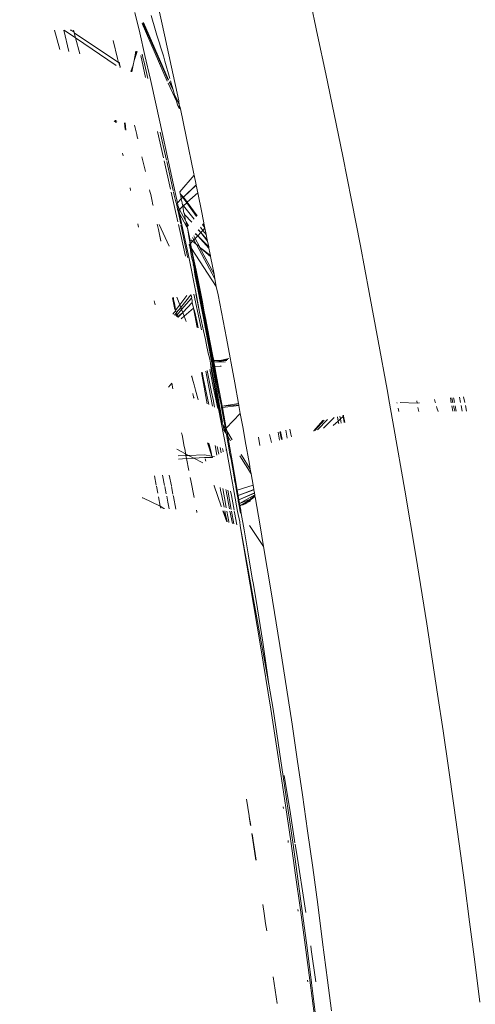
# Model space of a CAD drawing. Header units: millimetres. Extents: x 504675 to 860349, y -23215 to 63575.
# Tile 110 of 177: x 592479 to 592522, y 33181 to 33274. Entities that reach past the tile are written whole.
import ezdxf

# ---------------------------------------------------------------- set-up
doc = ezdxf.new("R2010")
doc.units = ezdxf.units.MM
doc.header["$LTSCALE"] = 10
doc.header["$PDMODE"] = 35
doc.header["$PDSIZE"] = -1000
doc.linetypes.add('LEVEL-F-OVERALL LAYOUT$0$HIDDEN', pattern=[0.375, 0.25, -0.125])
doc.layers.get('0').update_dxf_attribs({"linetype": 'CONTINUOUS'})
doc.layers.get('Defpoints').update_dxf_attribs({"color": 253, "linetype": 'CONTINUOUS'})
for name, color, linetype, lineweight in [('ARCH', 8, 'CONTINUOUS', 0), ('DIM', 8, 'CONTINUOUS', 15), ('furniture', 8, 'CONTINUOUS', 5)]:
    doc.layers.add(name, color=color, linetype=linetype, lineweight=lineweight)
doc.layers.add('LEVEL-F-OVERALL LAYOUT$0$DASH1L', color=8, linetype='LEVEL-F-OVERALL LAYOUT$0$HIDDEN')
doc.styles.get("Standard").update_dxf_attribs({"font": 'verdana.ttf'})
doc.dimstyles.new('LBF 50', dxfattribs={"dimscale": 25, "dimtxt": 1.75, "dimasz": 1.75, "dimexe": 1, "dimexo": 1, "dimgap": 1, "dimtad": 1, "dimdec": 0, "dimrnd": 5, "dimzin": 12, "dimdsep": 46, "dimtxsty": 'Standard', "dimblk": 'CLOSEDBLANK', "dimcen": 0, "dimclrd": 256, "dimclre": 256, "dimclrt": 256, "dimadec": 0, "dimazin": 3, "dimtfac": 1, "dimtdec": 0, "dimtofl": 0, "dimtmove": 0, "dimatfit": 3, "dimldrblk": 'CLOSEDBLANK', "dimfxl": 0.18, "dimtolj": 1, "dimtzin": 0, "dimlwd": -1, "dimlwe": -1, "dimarcsym": 0})

# ---------------------------------------------------------------- blocks, each defined once
blk = doc.blocks.new('ARCH')
at = {"layer": 'LEVEL-F-OVERALL LAYOUT$0$DASH1L'}
h = blk.add_hatch(dxfattribs=at)
h.set_pattern_fill('ANGLE', color=8, scale=10, angle=352.06644)
h.set_pattern_definition([(352.0664444, (-404119.055, 373340.98), (9.6410197, 69.1814516), [50.8, -19.05]), (82.0664444, (-404119.055, 373340.98), (-69.1814516, 9.6410197), [50.8, -19.05])])
edge = h.paths.add_edge_path(flags=16)
edge.add_line((572074.712, 35847.062), (602196.904, 29528.217))
edge.add_line((602196.904, 29528.217), (599472.63, 39352.005))
edge.add_arc((597545.364, 38817.547), 2000, 15.499436, 89.998351)
edge.add_line((597545.422, 40817.547), (573256.113, 40817.547))
edge.add_arc((576210.344, 22394.182), 18658.72, 99.1099624, 106.6903327)
edge.add_line((570851.58, 40266.829), (572074.712, 35847.062))
h.paths.add_polyline_path([(583373.777, 40815.973), (583374.097, 40875.042), (586424.097, 40859.112), (586423.937, 40815.973)], flags=16)
h.paths.add_polyline_path([(600840.891, 34605.132), (600792.778, 34591.523), (599497.965, 39260.646), (599546.078, 39274.255)])
h.paths.add_polyline_path([(587210.4, 32671.778), (587194.965, 32598.383), (582692.955, 33542.787), (582708.389, 33616.182)])
edge = h.paths.add_edge_path()
edge.add_line((572071.73, 35387.893), (601863.317, 29138.4))
edge.add_arc((601986.5, 29725.619), 600, 258.152638, 375.499436)
edge.add_line((602564.68, 29885.956), (599906.265, 39472.258))
edge.add_arc((597545.364, 38817.547), 2450, 15.499436, 89.998351)
edge.add_line((597545.435, 41267.547), (573220.478, 41267.547))
edge.add_arc((576210.344, 22394.182), 19108.72, 99.0018321, 106.2358191)
edge.add_arc((571035.465, 40164.758), 600, 106.235819, 195.468967)
edge.add_line((570457.2, 40004.728), (571616.648, 35815.082))
edge.add_arc((572194.913, 35975.111), 600, 195.468967, 258.152638)
h.paths.add_polyline_path([(587210.4, 32671.778), (587195.409, 32600.494), (587195.432, 32600.49)])
at = {"layer": 'furniture'}
for p, q in [((592492.761, 33272.2), (592492.132, 33275.047)), ((592506.356, 33275.638), (592507.097, 33272.18)), ((592489.998, 33274.302), (592490.448, 33272.371)), ((592493.022, 33267.846), (592490.678, 33273.271)), ((592493.114, 33267.94), (592490.737, 33273.323)), ((592493.144, 33267.972), (592490.781, 33273.362)), ((592493.114, 33267.94), (592490.781, 33273.362)), ((592491.507, 33274.001), (592491.627, 33273.584)), ((592491.627, 33273.584), (592491.783, 33273.055)), ((592482.947, 33270.838), (592482.478, 33272.639)), ((592483.814, 33270.641), (592483.335, 33272.638)), ((592483.369, 33272.638), (592484.428, 33271.918)), ((592483.94, 33272.638), (592484.013, 33272.638)), ((592484.013, 33272.638), (592484.289, 33272.452)), ((592484.289, 33272.452), (592484.241, 33272.638)), ((592484.305, 33272.392), (592484.289, 33272.452)), ((592484.428, 33271.918), (592484.305, 33272.392)), ((592484.305, 33272.392), (592488.47, 33269.62)), ((592490.448, 33272.371), (592490.93, 33270.277)), ((592491.783, 33273.055), (592492.053, 33272.172)), ((592492.761, 33272.2), (592493.417, 33269.185)), ((592484.428, 33271.918), (592488.247, 33269.321)), ((592484.821, 33270.412), (592484.428, 33271.918)), ((592488.376, 33269.992), (592487.958, 33271.675)), ((592492.053, 33272.172), (592492.289, 33271.43)), ((592492.289, 33271.43), (592492.401, 33271.082)), ((592507.097, 33272.18), (592507.86, 33268.555)), ((592490.069, 33270.682), (592489.933, 33269.802)), ((592489.933, 33269.802), (592490.118, 33270.659)), ((592490.189, 33270.626), (592489.933, 33269.802)), ((592490.666, 33270.385), (592490.768, 33269.957)), ((592492.401, 33271.082), (592492.52, 33270.7)), ((592492.52, 33270.7), (592492.656, 33270.244)), ((592488.376, 33269.992), (592488.47, 33269.62)), ((592488.47, 33269.62), (592488.481, 33269.577)), ((592488.481, 33269.577), (592488.532, 33269.593)), ((592488.481, 33269.577), (592488.545, 33269.331)), ((592488.534, 33269.565), (592488.532, 33269.593)), ((592488.532, 33269.593), (592488.54, 33269.537)), ((592488.534, 33269.565), (592488.54, 33269.537)), ((592488.557, 33269.491), (592488.54, 33269.537)), ((592488.581, 33269.328), (592488.557, 33269.491)), ((592489.933, 33269.802), (592489.834, 33269.346)), ((592490.997, 33268.203), (592490.538, 33270.268)), ((592490.842, 33269.643), (592490.768, 33269.957)), ((592490.842, 33269.643), (592491.196, 33268.122)), ((592490.93, 33270.277), (592491.443, 33268.021)), ((592492.656, 33270.244), (592492.805, 33269.73)), ((592492.805, 33269.73), (592493.266, 33268.099)), ((592488.545, 33269.331), (592488.581, 33269.328)), ((592488.613, 33269.258), (592488.564, 33269.192)), ((592488.581, 33269.328), (592488.613, 33269.258)), ((592488.613, 33269.258), (592488.594, 33269.179)), ((592488.594, 33269.179), (592488.635, 33269.163)), ((592489.834, 33269.346), (592489.611, 33268.766)), ((592489.834, 33269.346), (592489.667, 33268.743)), ((592489.701, 33268.729), (592489.834, 33269.346)), ((592493.417, 33269.185), (592494.097, 33266.01)), ((592507.86, 33268.555), (592508.642, 33264.773)), ((592491.443, 33268.021), (592491.984, 33265.608)), ((592493.876, 33265.983), (592493.097, 33267.673)), ((592493.594, 33266.948), (592493.194, 33267.758)), ((592493.594, 33266.948), (592493.226, 33267.786)), ((592493.329, 33267.876), (592493.452, 33267.44)), ((592493.452, 33267.44), (592493.594, 33266.948)), ((592493.669, 33266.687), (592493.594, 33266.948)), ((592494.111, 33265.767), (592493.669, 33266.687)), ((592493.669, 33266.687), (592493.748, 33266.409)), ((592493.748, 33266.409), (592493.876, 33265.983)), ((592493.748, 33266.409), (592494.105, 33265.739)), ((592493.876, 33265.983), (592493.983, 33265.645)), ((592494.097, 33266.01), (592494.111, 33265.767)), ((592494.155, 33265.732), (592494.105, 33265.739)), ((592494.136, 33265.689), (592494.105, 33265.739)), ((592494.148, 33265.769), (592494.111, 33265.767)), ((592494.111, 33265.767), (592494.155, 33265.732)), ((592494.155, 33265.732), (592494.136, 33265.689)), ((592491.984, 33265.608), (592492.552, 33263.038)), ((592494.067, 33265.41), (592493.983, 33265.645)), ((592494.067, 33265.41), (592494.123, 33265.3)), ((592494.123, 33265.3), (592494.146, 33265.333)), ((592494.25, 33265.281), (592494.123, 33265.3)), ((592494.133, 33265.527), (592494.135, 33265.634)), ((592494.146, 33265.333), (592494.133, 33265.527)), ((592494.136, 33265.689), (592494.135, 33265.634)), ((592494.135, 33265.634), (592494.177, 33265.54)), ((592494.177, 33265.54), (592494.214, 33265.392)), ((592494.214, 33265.392), (592494.25, 33265.281)), ((592494.799, 33262.678), (592494.25, 33265.281)), ((592488.174, 33264.166), (592488.048, 33264.089)), ((592488.196, 33264.075), (592488.129, 33264.029)), ((592488.174, 33264.166), (592488.167, 33264.196)), ((592488.207, 33264.186), (592488.174, 33264.166)), ((592488.196, 33264.075), (592488.174, 33264.166)), ((592488.313, 33264.158), (592488.196, 33264.075)), ((592488.224, 33263.959), (592488.196, 33264.075)), ((592489.028, 33263.969), (592489.086, 33263.321)), ((592489.085, 33263.954), (592489.146, 33263.276)), ((592508.642, 33264.773), (592509.444, 33260.822)), ((592489.953, 33263.724), (592490.071, 33263.252)), ((592490.071, 33263.252), (592490.161, 33262.879)), ((592492.672, 33260.665), (592492.119, 33263.152)), ((592492.361, 33263.088), (592492.488, 33262.527)), ((592492.552, 33263.038), (592493.146, 33260.314)), ((592490.161, 33262.879), (592490.213, 33262.66)), ((592490.213, 33262.66), (592490.257, 33262.471)), ((592492.488, 33262.527), (592492.768, 33261.276)), ((592494.799, 33262.678), (592495.519, 33259.197)), ((592488.898, 33260.862), (592488.843, 33261.118)), ((592492.768, 33261.276), (592492.949, 33260.46)), ((592490.968, 33259.406), (592490.651, 33260.78)), ((592493.32, 33257.751), (592492.733, 33260.391)), ((592492.974, 33260.346), (592493.577, 33257.619)), ((592493.146, 33260.314), (592493.762, 33257.44)), ((592509.444, 33260.822), (592510.264, 33256.709)), ((592494.196, 33257.486), (592495.546, 33259.064)), ((592495.519, 33259.197), (592495.546, 33259.064)), ((592495.546, 33259.064), (592495.733, 33258.143)), ((592489.593, 33257.611), (592489.534, 33257.886)), ((592491.391, 33257.572), (592491.363, 33257.693)), ((592491.468, 33257.238), (592491.401, 33257.531)), ((592494.002, 33254.681), (592493.38, 33257.48)), ((592493.577, 33257.619), (592493.59, 33257.56)), ((592493.614, 33257.455), (592493.677, 33257.176)), ((592493.762, 33257.44), (592493.965, 33256.476)), ((592494.196, 33257.486), (592494.204, 33257.454)), ((592494.204, 33257.454), (592494.221, 33257.382)), ((592494.206, 33257.424), (592494.204, 33257.454)), ((592494.54, 33257.008), (592495.733, 33258.143)), ((592494.54, 33257.008), (592495.739, 33258.117)), ((592495.733, 33258.143), (592495.739, 33258.117)), ((592495.739, 33258.117), (592495.882, 33257.411)), ((592491.468, 33257.238), (592491.57, 33256.788)), ((592491.57, 33256.788), (592491.684, 33256.281)), ((592493.677, 33257.176), (592493.759, 33256.818)), ((592493.759, 33256.818), (592493.821, 33256.559)), ((592493.821, 33256.559), (592493.871, 33256.417)), ((592493.965, 33256.476), (592494.335, 33256.847)), ((592494.221, 33257.382), (592494.206, 33257.424)), ((592494.221, 33257.382), (592494.226, 33257.317)), ((592494.226, 33257.317), (592494.245, 33257.273)), ((592494.245, 33257.273), (592494.276, 33257.128)), ((592494.486, 33256.958), (592494.245, 33257.273)), ((592494.54, 33257.008), (592494.245, 33257.273)), ((592494.335, 33256.847), (592494.276, 33257.128)), ((592494.335, 33256.847), (592494.486, 33256.958)), ((592494.335, 33256.847), (592494.336, 33256.819)), ((592494.336, 33256.819), (592494.361, 33256.726)), ((592494.361, 33256.726), (592494.416, 33256.468)), ((592494.486, 33256.958), (592494.54, 33257.008)), ((592494.843, 33256.467), (592494.486, 33256.958)), ((592494.894, 33256.514), (592494.54, 33257.008)), ((592494.843, 33256.467), (592494.894, 33256.514)), ((592494.894, 33256.514), (592495.882, 33257.411)), ((592495.809, 33255.241), (592494.894, 33256.514)), ((592495.882, 33257.411), (592496.258, 33255.562)), ((592510.264, 33256.709), (592511.094, 33252.454)), ((592491.684, 33256.281), (592491.699, 33256.211)), ((592493.871, 33256.417), (592493.965, 33256.476)), ((592493.871, 33256.389), (592493.965, 33256.476)), ((592493.871, 33256.417), (592493.888, 33256.35)), ((592493.871, 33256.417), (592493.871, 33256.389)), ((592493.888, 33256.35), (592493.871, 33256.389)), ((592493.888, 33256.35), (592493.914, 33256.237)), ((592493.914, 33256.237), (592493.954, 33256.048)), ((592494.048, 33256.084), (592493.914, 33256.237)), ((592494.023, 33255.723), (592493.954, 33256.048)), ((592493.965, 33256.476), (592494.048, 33256.084)), ((592494.023, 33255.723), (592494.108, 33255.8)), ((592494.023, 33255.723), (592494.036, 33255.661)), ((592494.179, 33255.461), (592494.036, 33255.661)), ((592494.036, 33255.661), (592494.278, 33254.498)), ((592494.048, 33256.084), (592494.056, 33256.047)), ((592494.056, 33256.047), (592494.108, 33255.8)), ((592494.169, 33255.856), (592494.056, 33256.047)), ((592494.108, 33255.8), (592494.169, 33255.856)), ((592494.108, 33255.8), (592494.179, 33255.461)), ((592494.484, 33256.142), (592494.169, 33255.856)), ((592494.721, 33254.819), (592494.169, 33255.856)), ((592494.414, 33256.36), (592494.416, 33256.468)), ((592494.447, 33256.318), (592494.414, 33256.36)), ((592494.543, 33256.196), (592494.447, 33256.318)), ((592494.484, 33256.142), (592494.447, 33256.318)), ((592494.484, 33256.142), (592494.543, 33256.196)), ((592494.584, 33255.505), (592494.484, 33256.142)), ((592494.543, 33256.196), (592494.843, 33256.467)), ((592495.537, 33254.932), (592494.543, 33256.196)), ((592495.767, 33255.194), (592494.843, 33256.467)), ((592494.179, 33255.461), (592494.399, 33254.417)), ((592494.835, 33254.249), (592494.179, 33255.461)), ((592494.584, 33255.505), (592494.628, 33255.455)), ((592494.628, 33255.455), (592494.644, 33255.379)), ((592495.309, 33254.671), (592494.644, 33255.379)), ((592494.721, 33254.819), (592494.644, 33255.379)), ((592494.785, 33254.7), (592494.721, 33254.819)), ((592494.802, 33254.415), (592494.785, 33254.7)), ((592494.993, 33254.31), (592494.785, 33254.7)), ((592496.258, 33255.562), (592496.519, 33254.253)), ((592490.322, 33254.2), (592490.257, 33254.504)), ((592492.084, 33254.466), (592492.193, 33253.969)), ((592492.193, 33253.969), (592492.428, 33252.887)), ((592492.193, 33253.969), (592492.403, 33252.903)), ((592492.248, 33254.452), (592493.204, 33252.404)), ((592494.718, 33251.46), (592494.059, 33254.424)), ((592494.294, 33254.419), (592494.791, 33252.043)), ((592494.399, 33254.417), (592495.056, 33251.25)), ((592494.855, 33254.363), (592494.802, 33254.415)), ((592494.855, 33254.363), (592494.835, 33254.249)), ((592494.835, 33254.249), (592494.89, 33254.193)), ((592494.954, 33254.265), (592494.855, 33254.363)), ((592494.905, 33254.119), (592494.89, 33254.193)), ((592494.905, 33254.119), (592495.117, 33253.089)), ((592495.056, 33253.138), (592494.905, 33254.119)), ((592495.915, 33253.928), (592496.166, 33253.686)), ((592496.166, 33253.686), (592495.934, 33253.953)), ((592496.357, 33253.889), (592496.117, 33254.195)), ((592496.166, 33253.686), (592496.357, 33253.889)), ((592496.545, 33254.122), (592496.309, 33254.447)), ((592496.519, 33254.253), (592496.345, 33254.495)), ((592496.357, 33253.889), (592496.55, 33254.094)), ((592496.67, 33253.491), (592496.357, 33253.889)), ((592496.519, 33254.253), (592496.545, 33254.122)), ((592496.545, 33254.122), (592496.55, 33254.094)), ((592496.55, 33254.094), (592496.67, 33253.491)), ((592495.117, 33253.089), (592495.056, 33253.138)), ((592495.16, 33252.616), (592495.056, 33253.138)), ((592495.117, 33253.089), (592495.152, 33252.921)), ((592495.152, 33252.921), (592495.204, 33252.663)), ((592495.204, 33252.663), (592495.395, 33252.866)), ((592495.395, 33252.866), (592495.218, 33253.009)), ((592495.514, 33252.993), (592495.386, 33253.23)), ((592495.395, 33252.866), (592495.514, 33252.993)), ((592495.726, 33252.601), (592495.395, 33252.866)), ((592495.628, 33253.113), (592495.492, 33253.371)), ((592495.514, 33252.993), (592495.628, 33253.113)), ((592495.726, 33252.601), (592495.514, 33252.993)), ((592495.866, 33253.366), (592495.628, 33253.113)), ((592496.022, 33252.364), (592495.628, 33253.113)), ((592495.633, 33253.557), (592495.866, 33253.366)), ((592495.866, 33253.366), (592495.65, 33253.579)), ((592496.166, 33253.686), (592495.866, 33253.366)), ((592496.898, 33252.349), (592495.866, 33253.366)), ((592495.866, 33253.366), (592496.923, 33252.226)), ((592496.77, 33252.991), (592496.166, 33253.686)), ((592496.166, 33253.686), (592496.79, 33252.89)), ((592496.67, 33253.491), (592496.77, 33252.991)), ((592496.77, 33252.991), (592496.79, 33252.89)), ((592496.79, 33252.89), (592496.898, 33252.349)), ((592494.791, 33252.043), (592494.893, 33251.563)), ((592495.085, 33252.536), (592495.16, 33252.616)), ((592495.085, 33252.536), (592495.117, 33252.391)), ((592495.217, 33252.33), (592495.085, 33252.536)), ((592495.117, 33252.391), (592495.119, 33252.328)), ((592495.119, 33252.328), (592495.18, 33252.09)), ((592495.16, 33252.616), (592495.204, 33252.663)), ((592495.217, 33252.33), (592495.16, 33252.616)), ((592495.18, 33252.09), (592495.188, 33251.961)), ((592495.188, 33251.961), (592495.272, 33251.64)), ((592495.204, 33252.663), (592495.298, 33252.202)), ((592495.298, 33252.202), (592495.217, 33252.33)), ((592495.654, 33250.117), (592495.217, 33252.33)), ((592495.298, 33252.202), (592495.426, 33251.575)), ((592497.583, 33248.642), (592495.298, 33252.202)), ((592495.745, 33252.568), (592495.726, 33252.601)), ((592497.486, 33249.349), (592495.745, 33252.568)), ((592496.022, 33252.364), (592495.745, 33252.568)), ((592496.05, 33252.312), (592496.022, 33252.364)), ((592497.06, 33251.533), (592496.05, 33252.312)), ((592496.05, 33252.312), (592497.075, 33251.453)), ((592497.4, 33249.787), (592496.05, 33252.312)), ((592496.898, 33252.349), (592496.923, 33252.226)), ((592496.923, 33252.226), (592497.012, 33251.778)), ((592511.094, 33252.454), (592511.932, 33248.064)), ((592494.893, 33251.563), (592494.946, 33251.318)), ((592495.056, 33251.25), (592495.729, 33247.939)), ((592495.272, 33251.64), (592495.293, 33251.41)), ((592495.293, 33251.41), (592495.391, 33251.053)), ((592495.391, 33251.053), (592495.462, 33250.702)), ((592495.426, 33251.575), (592495.712, 33250.163)), ((592497.012, 33251.778), (592497.06, 33251.533)), ((592497.06, 33251.533), (592497.075, 33251.453)), ((592497.075, 33251.453), (592497.4, 33249.787)), ((592495.435, 33250.671), (592495.462, 33250.702)), ((592495.5, 33250.515), (592495.435, 33250.671)), ((592495.462, 33250.702), (592495.5, 33250.515)), ((592495.5, 33250.515), (592495.649, 33249.77)), ((592495.614, 33249.741), (592495.5, 33250.515)), ((592495.993, 33248.393), (592495.654, 33250.117)), ((592495.712, 33250.163), (592496.305, 33247.192)), ((592496.365, 33245.823), (592495.614, 33249.741)), ((592495.649, 33249.77), (592496.231, 33246.846)), ((592497.4, 33249.787), (592497.486, 33249.349)), ((592497.486, 33249.349), (592497.583, 33248.642)), ((592496.36, 33246.507), (592495.993, 33248.393)), ((592497.583, 33248.642), (592497.777, 33247.856)), ((592491.883, 33246.901), (592491.798, 33247.3)), ((592493.51, 33247.578), (592493.735, 33246.472)), ((592493.55, 33247.584), (592493.609, 33247.385)), ((592493.579, 33247.589), (592493.609, 33247.385)), ((592493.617, 33247.595), (592493.609, 33247.385)), ((592493.609, 33247.385), (592493.683, 33247.071)), ((592493.918, 33247.644), (592494.193, 33246.915)), ((592494.85, 33247.796), (592494.193, 33246.915)), ((592495.211, 33247.854), (592494.285, 33246.674)), ((592495.282, 33247.546), (592494.364, 33246.464)), ((592495.244, 33247.86), (592495.261, 33247.78)), ((592495.304, 33247.587), (592495.261, 33247.78)), ((592495.304, 33247.587), (592495.282, 33247.546)), ((592495.282, 33247.546), (592495.355, 33247.353)), ((592495.355, 33247.353), (592495.363, 33247.132)), ((592496.115, 33245.173), (592495.508, 33247.903)), ((592495.69, 33247.932), (592496.047, 33246.237)), ((592495.729, 33247.939), (592496.047, 33246.237)), ((592497.777, 33247.856), (592498.552, 33243.799)), ((592511.932, 33248.064), (592512.775, 33243.547)), ((592493.808, 33246.399), (592493.529, 33246.025)), ((592493.683, 33247.071), (592493.715, 33246.872)), ((592493.715, 33246.872), (592493.756, 33246.707)), ((592493.756, 33246.707), (592493.805, 33246.437)), ((592493.858, 33246.466), (592493.805, 33246.437)), ((592493.805, 33246.437), (592493.808, 33246.399)), ((592493.808, 33246.399), (592493.835, 33246.314)), ((592494.193, 33246.915), (592493.858, 33246.466)), ((592494.285, 33246.674), (592493.898, 33246.181)), ((592494.364, 33246.464), (592493.945, 33245.97)), ((592494.193, 33246.915), (592494.285, 33246.674)), ((592494.285, 33246.674), (592494.364, 33246.464)), ((592494.364, 33246.464), (592494.463, 33246.201)), ((592495.363, 33247.132), (592494.463, 33246.201)), ((592495.467, 33246.603), (592494.594, 33245.855)), ((592495.467, 33246.603), (592495.363, 33247.132)), ((592495.467, 33246.603), (592495.574, 33246.351)), ((592495.821, 33244.804), (592495.467, 33246.603)), ((592496.231, 33246.846), (592496.786, 33244.011)), ((592496.305, 33247.192), (592496.458, 33246.412)), ((592496.756, 33244.453), (592496.36, 33246.507)), ((592496.458, 33246.412), (592496.628, 33245.543)), ((592493.864, 33246.138), (592493.703, 33245.932)), ((592493.813, 33245.874), (592493.867, 33245.957)), ((592493.835, 33246.314), (592493.898, 33246.181)), ((592493.91, 33245.929), (592493.848, 33245.855)), ((592493.898, 33246.181), (592493.864, 33246.138)), ((592493.864, 33246.138), (592493.881, 33246.072)), ((592493.881, 33246.072), (592493.867, 33245.957)), ((592493.867, 33245.957), (592493.9, 33245.973)), ((592493.867, 33245.957), (592493.91, 33245.929)), ((592493.881, 33246.072), (592493.935, 33246.013)), ((592493.935, 33246.013), (592493.9, 33245.973)), ((592493.9, 33245.973), (592493.945, 33245.97)), ((592493.945, 33245.97), (592493.91, 33245.929)), ((592493.91, 33245.929), (592493.936, 33245.808)), ((592493.91, 33245.929), (592493.961, 33245.795)), ((592493.936, 33245.808), (592493.988, 33245.78)), ((592493.945, 33245.97), (592494.02, 33245.812)), ((592493.988, 33245.78), (592494.02, 33245.812)), ((592493.988, 33245.78), (592494.034, 33245.756)), ((592494.02, 33245.812), (592494.463, 33246.201)), ((592494.02, 33245.812), (592494.057, 33245.744)), ((592494.463, 33246.201), (592494.034, 33245.756)), ((592494.594, 33245.855), (592494.308, 33245.61)), ((592494.463, 33246.201), (592494.594, 33245.855)), ((592494.594, 33245.855), (592494.782, 33245.357)), ((592495.574, 33246.351), (592495.809, 33245.258)), ((592496.047, 33246.237), (592496.418, 33244.487)), ((592496.365, 33245.823), (592497.028, 33242.316)), ((592496.628, 33245.543), (592496.825, 33244.531)), ((592495.809, 33245.258), (592495.916, 33244.754)), ((592496.236, 33244.584), (592496.115, 33245.173)), ((592496.825, 33244.531), (592497.044, 33243.389)), ((592496.418, 33244.487), (592496.498, 33244.073)), ((592496.498, 33244.073), (592496.586, 33243.656)), ((592496.586, 33243.656), (592496.73, 33242.971)), ((592497.28, 33241.701), (592496.756, 33244.453)), ((592496.786, 33244.011), (592497.841, 33238.507)), ((592498.552, 33243.799), (592499.334, 33239.612)), ((592496.73, 33242.971), (592496.792, 33242.685)), ((592496.792, 33242.685), (592496.799, 33242.653)), ((592496.792, 33242.685), (592496.805, 33242.625)), ((592497.044, 33243.389), (592497.286, 33242.12)), ((592512.775, 33243.547), (592513.607, 33238.981)), ((592496.805, 33242.625), (592496.814, 33242.587)), ((592496.814, 33242.587), (592496.829, 33242.518)), ((592496.99, 33241.819), (592496.829, 33242.518)), ((592496.99, 33241.819), (592497.069, 33241.445)), ((592497.461, 33239.993), (592497.028, 33242.316)), ((592497.286, 33242.12), (592497.365, 33241.701)), ((592498.791, 33241.893), (592497.966, 33241.708)), ((592497.966, 33241.708), (592498.677, 33241.786)), ((592497.421, 33238.803), (592497, 33240.856)), ((592497.069, 33241.445), (592497.184, 33240.884)), ((592497.069, 33241.445), (592497.119, 33240.898)), ((592497.119, 33240.898), (592497.831, 33237.176)), ((592497.184, 33240.884), (592497.259, 33240.508)), ((592497.293, 33241.633), (592497.28, 33241.701)), ((592497.365, 33241.701), (592497.28, 33241.701)), ((592497.293, 33241.633), (592497.376, 33241.642)), ((592497.293, 33241.633), (592497.31, 33241.544)), ((592497.31, 33241.544), (592497.392, 33241.554)), ((592497.385, 33241.149), (592497.31, 33241.544)), ((592497.365, 33241.701), (592497.376, 33241.642)), ((592497.674, 33241.699), (592497.365, 33241.701)), ((592497.376, 33241.642), (592497.674, 33241.699)), ((592497.376, 33241.642), (592497.392, 33241.554)), ((592497.385, 33241.149), (592497.468, 33241.155)), ((592497.616, 33239.921), (592497.385, 33241.149)), ((592497.392, 33241.554), (592498.579, 33241.694)), ((592497.392, 33241.554), (592498.465, 33241.587)), ((592497.392, 33241.554), (592497.468, 33241.155)), ((592497.468, 33241.155), (592498.02, 33241.169)), ((592497.468, 33241.155), (592497.548, 33240.727)), ((592497.71, 33241.705), (592497.674, 33241.699)), ((592497.879, 33241.698), (592497.71, 33241.705)), ((592497.966, 33241.708), (592497.879, 33241.698)), ((592498.599, 33241.713), (592497.966, 33241.708)), ((592497.966, 33241.708), (592498.579, 33241.694)), ((592498.056, 33241.203), (592498.02, 33241.169)), ((592495.298, 33240.248), (592495.351, 33240.092)), ((592495.323, 33240.257), (592495.351, 33240.092)), ((592495.351, 33240.092), (592495.443, 33239.722)), ((592496.768, 33237.638), (592496.214, 33240.575)), ((592496.278, 33240.598), (592496.384, 33240.084)), ((592496.384, 33240.084), (592496.9, 33237.58)), ((592496.902, 33239.218), (592496.615, 33240.718)), ((592496.749, 33240.766), (592497.162, 33238.751)), ((592497.259, 33240.508), (592497.347, 33240.059)), ((592497.347, 33240.059), (592497.45, 33239.526)), ((592497.461, 33239.993), (592497.759, 33238.373)), ((592497.548, 33240.727), (592497.83, 33239.219)), ((592497.841, 33238.507), (592497.616, 33239.921)), ((592493.458, 33239.591), (592493.143, 33239.213)), ((592493.552, 33239.036), (592493.433, 33239.582)), ((592493.552, 33239.036), (592493.458, 33239.591)), ((592495.523, 33239.411), (592495.443, 33239.722)), ((592495.523, 33239.411), (592495.658, 33238.921)), ((592496.902, 33239.218), (592497.24, 33237.432)), ((592497.45, 33239.526), (592497.57, 33238.901)), ((592497.83, 33239.219), (592498.129, 33237.603)), ((592499.334, 33239.612), (592499.688, 33237.669)), ((592495.404, 33238.613), (592495.414, 33238.561)), ((592495.432, 33238.471), (592495.414, 33238.561)), ((592495.432, 33238.471), (592495.472, 33238.281)), ((592495.472, 33238.281), (592495.501, 33238.188)), ((592495.472, 33238.281), (592495.529, 33238.176)), ((592495.886, 33238.137), (592495.658, 33238.921)), ((592495.886, 33238.137), (592495.908, 33238.011)), ((592497.162, 33238.751), (592497.305, 33238.046)), ((592497.738, 33237.216), (592497.421, 33238.803)), ((592497.57, 33238.901), (592497.917, 33237.082)), ((592497.759, 33238.373), (592497.981, 33237.147)), ((592498.031, 33237.691), (592497.841, 33238.507)), ((592513.607, 33238.981), (592513.837, 33237.7)), ((592519.526, 33238.192), (592519.606, 33237.746)), ((592519.762, 33237.747), (592519.664, 33238.204)), ((592519.851, 33238.098), (592519.828, 33238.218)), ((592519.917, 33237.756), (592519.851, 33238.098)), ((592520.381, 33238.266), (592520.474, 33237.753)), ((592520.869, 33237.756), (592520.753, 33238.298)), ((592497.305, 33238.046), (592497.446, 33237.343)), ((592497.831, 33237.176), (592498.551, 33233.322)), ((592497.981, 33237.147), (592498.14, 33236.259)), ((592498.031, 33237.691), (592498.085, 33237.401)), ((592498.085, 33237.401), (592498.164, 33237.414)), ((592498.099, 33237.323), (592498.085, 33237.401)), ((592498.106, 33237.288), (592498.099, 33237.323)), ((592498.185, 33237.298), (592498.106, 33237.288)), ((592498.441, 33235.461), (592498.106, 33237.288)), ((592498.129, 33237.603), (592498.164, 33237.414)), ((592499.688, 33237.669), (592498.164, 33237.414)), ((592498.164, 33237.414), (592499.707, 33237.565)), ((592498.164, 33237.414), (592498.185, 33237.298)), ((592499.722, 33237.485), (592498.185, 33237.298)), ((592498.185, 33237.298), (592498.445, 33235.878)), ((592499.688, 33237.669), (592499.707, 33237.565)), ((592499.707, 33237.565), (592499.722, 33237.485)), ((592499.722, 33237.485), (592499.857, 33236.744)), ((592513.837, 33237.7), (592514.243, 33235.415)), ((592514.532, 33237.705), (592514.521, 33237.759)), ((592514.625, 33237.24), (592514.69, 33236.913)), ((592514.808, 33237.784), (592516.408, 33237.72)), ((592516.408, 33237.72), (592516.371, 33237.919)), ((592516.408, 33237.72), (592516.633, 33237.722)), ((592516.557, 33236.927), (592516.484, 33237.314)), ((592518.101, 33237.813), (592518.03, 33238.062)), ((592518.125, 33237.734), (592518.101, 33237.813)), ((592518.265, 33237.275), (592518.232, 33237.384)), ((592518.376, 33236.941), (592518.265, 33237.275)), ((592519.661, 33237.441), (592519.749, 33236.952)), ((592519.931, 33236.953), (592519.826, 33237.447)), ((592520.071, 33236.954), (592519.975, 33237.453)), ((592520.523, 33237.475), (592520.616, 33236.959)), ((592521.038, 33236.962), (592520.925, 33237.491)), ((592497.917, 33237.082), (592497.993, 33236.686)), ((592497.993, 33236.686), (592498.053, 33236.38)), ((592498.053, 33236.38), (592498.099, 33236.152)), ((592498.2, 33235.921), (592498.14, 33236.259)), ((592498.537, 33235.371), (592499.857, 33236.744)), ((592499.857, 33236.744), (592500.116, 33235.325)), ((592507.64, 33235.369), (592508.638, 33236.349)), ((592508.946, 33236.417), (592509.021, 33236.035)), ((592509.021, 33236.035), (592509.235, 33236.227)), ((592509.189, 33236.492), (592509.235, 33236.227)), ((592509.235, 33236.227), (592509.483, 33236.45)), ((592509.235, 33236.227), (592509.268, 33236.034)), ((592509.483, 33236.45), (592509.462, 33236.563)), ((592509.483, 33236.45), (592509.532, 33236.494)), ((592509.584, 33235.899), (592509.483, 33236.45)), ((592509.518, 33236.577), (592509.532, 33236.494)), ((592509.532, 33236.494), (592509.629, 33235.911)), ((592498.099, 33236.152), (592498.159, 33235.874)), ((592498.159, 33235.874), (592498.2, 33235.921)), ((592498.159, 33235.874), (592498.19, 33235.753)), ((592498.19, 33235.753), (592498.212, 33235.684)), ((592498.248, 33235.648), (592498.212, 33235.684)), ((592498.244, 33235.561), (592498.248, 33235.648)), ((592498.285, 33235.437), (592498.244, 33235.561)), ((592498.423, 33235.375), (592498.248, 33235.648)), ((592498.311, 33235.286), (592498.285, 33235.437)), ((592498.423, 33235.375), (592498.441, 33235.461)), ((592498.47, 33235.302), (592498.423, 33235.375)), ((592498.442, 33235.272), (592498.47, 33235.302)), ((592498.445, 33235.878), (592498.537, 33235.371)), ((592498.47, 33235.302), (592498.537, 33235.371)), ((592498.583, 33235.115), (592498.47, 33235.302)), ((592498.537, 33235.371), (592498.583, 33235.115)), ((592500.116, 33235.325), (592500.32, 33234.187)), ((592506.728, 33235.12), (592507.599, 33236.078)), ((592506.728, 33235.12), (592507.571, 33236.071)), ((592506.826, 33235.147), (592507.715, 33236.109)), ((592507.085, 33235.217), (592508.012, 33236.186)), ((592508.559, 33235.619), (592509.021, 33236.035)), ((592509.021, 33236.035), (592509.074, 33235.76)), ((592509.268, 33236.034), (592509.305, 33235.823)), ((592514.243, 33235.415), (592515.257, 33229.568)), ((592494.38, 33234.807), (592494.365, 33234.932)), ((592494.404, 33234.727), (592494.38, 33234.807)), ((592494.606, 33233.647), (592494.404, 33234.727)), ((592498.311, 33235.286), (592498.316, 33235.224)), ((592498.326, 33235.193), (592498.316, 33235.224)), ((592498.331, 33235.157), (592498.326, 33235.193)), ((592498.331, 33235.157), (592498.442, 33235.272)), ((592498.52, 33234.854), (592498.331, 33235.157)), ((592498.52, 33234.854), (592498.442, 33235.272)), ((592498.565, 33234.781), (592498.52, 33234.854)), ((592498.675, 33234.604), (592498.565, 33234.781)), ((592498.826, 33233.339), (592498.565, 33234.781)), ((592499.097, 33234.281), (592498.583, 33235.115)), ((592498.583, 33235.115), (592498.675, 33234.604)), ((592498.675, 33234.604), (592498.776, 33234.051)), ((592498.945, 33234.172), (592498.675, 33234.604)), ((592501.556, 33234.508), (592501.695, 33233.747)), ((592502.578, 33234.774), (592502.763, 33234.038)), ((592503.399, 33234.987), (592503.534, 33234.248)), ((592503.564, 33235.03), (592503.704, 33234.295)), ((592503.609, 33235.041), (592503.761, 33234.311)), ((592504.238, 33234.441), (592504.108, 33235.171)), ((592504.491, 33235.271), (592504.589, 33234.793)), ((592504.589, 33234.793), (592504.638, 33234.55)), ((592506.728, 33235.12), (592506.697, 33235.111)), ((592494.683, 33233.298), (592494.606, 33233.647)), ((592496.789, 33233.999), (592497.186, 33232.757)), ((592496.815, 33233.989), (592497.186, 33232.757)), ((592496.924, 33233.948), (592496.949, 33233.84)), ((592496.949, 33233.84), (592497.123, 33233.13)), ((592497.496, 33233.727), (592497.66, 33232.836)), ((592497.695, 33233.651), (592497.838, 33232.933)), ((592497.964, 33233.548), (592498.055, 33233.052)), ((592498.776, 33234.051), (592499.119, 33232.132)), ((592500.32, 33234.187), (592500.712, 33231.984)), ((592493.917, 33233.388), (592494.742, 33232.956)), ((592494.026, 33232.788), (592494.771, 33232.809)), ((592494.742, 33232.956), (592494.683, 33233.298)), ((592494.742, 33232.956), (592495.009, 33232.816)), ((592494.771, 33232.809), (592494.742, 33232.956)), ((592494.771, 33232.809), (592495.009, 33232.816)), ((592494.829, 33232.513), (592494.771, 33232.809)), ((592494.829, 33232.513), (592495.508, 33232.555)), ((592495.009, 33232.816), (592496.467, 33232.858)), ((592495.009, 33232.816), (592495.508, 33232.555)), ((592495.508, 33232.555), (592496.511, 33232.618)), ((592495.508, 33232.555), (592496.343, 33232.119)), ((592496.467, 33232.858), (592497.186, 33232.757)), ((592497.233, 33232.603), (592496.511, 33232.618)), ((592497.123, 33233.13), (592497.186, 33232.757)), ((592497.186, 33232.757), (592497.233, 33232.603)), ((592497.186, 33232.757), (592497.229, 33232.751)), ((592497.229, 33232.751), (592497.448, 33232.721)), ((592497.265, 33232.621), (592497.229, 33232.751)), ((592497.265, 33232.621), (592497.233, 33232.603)), ((592498.202, 33233.456), (592498.251, 33233.198)), ((592498.251, 33233.198), (592498.258, 33233.162)), ((592498.514, 33233.302), (592498.507, 33233.339)), ((592498.551, 33233.322), (592499.276, 33229.348)), ((592498.849, 33233.082), (592498.826, 33233.339)), ((592498.991, 33232.421), (592498.849, 33233.082)), ((592500.867, 33231.09), (592499.808, 33232.787)), ((592500.79, 33231.533), (592499.94, 33232.912)), ((592494.085, 33232.467), (592494.829, 33232.513)), ((592495.046, 33231.412), (592494.829, 33232.513)), ((592496.571, 33232.486), (592496.588, 33232.402)), ((592496.588, 33232.402), (592496.597, 33232.368)), ((592496.597, 33232.368), (592496.616, 33232.281)), ((592498.991, 33232.421), (592499.276, 33230.821)), ((592499.119, 33232.132), (592499.474, 33230.124)), ((592500.712, 33231.984), (592500.79, 33231.533)), ((592491.984, 33230.036), (592491.811, 33230.916)), ((592492.774, 33229.99), (592492.585, 33230.951)), ((592493.404, 33229.953), (592493.209, 33230.979)), ((592495.227, 33230.469), (592495.173, 33230.749)), ((592499.346, 33230.341), (592499.276, 33230.821)), ((592500.79, 33231.533), (592500.867, 33231.09)), ((592500.867, 33231.09), (592501.053, 33230.016)), ((592492.131, 33229.277), (592492.005, 33229.929)), ((592492.922, 33229.231), (592492.788, 33229.916)), ((592493.549, 33229.194), (592493.414, 33229.905)), ((592495.532, 33228.86), (592495.227, 33230.469)), ((592497.373, 33229.998), (592497.425, 33229.98)), ((592498.064, 33228.056), (592497.425, 33229.98)), ((592497.965, 33229.796), (592498.012, 33229.573)), ((592499.396, 33230.14), (592499.346, 33230.341)), ((592499.471, 33229.649), (592499.396, 33230.14)), ((592499.474, 33230.124), (592499.572, 33229.559)), ((592499.572, 33229.559), (592501.053, 33230.016)), ((592501.053, 33230.016), (592501.122, 33229.622)), ((592492.194, 33228.949), (592492.368, 33228.046)), ((592493.075, 33228.445), (592492.966, 33229.004)), ((592493.591, 33228.975), (592493.577, 33229.048)), ((592493.812, 33227.79), (592493.591, 33228.975)), ((592498.012, 33229.573), (592498.125, 33229.016)), ((592498.336, 33227.97), (592498.125, 33229.016)), ((592498.228, 33229.706), (592498.474, 33228.324)), ((592498.498, 33229.614), (592498.521, 33229.499)), ((592498.521, 33229.499), (592498.848, 33227.808)), ((592498.692, 33229.548), (592499.013, 33227.755)), ((592498.951, 33229.459), (592499.027, 33229.049)), ((592499.027, 33229.049), (592499.279, 33227.671)), ((592499.276, 33229.348), (592499.595, 33227.571)), ((592499.502, 33229.537), (592499.471, 33229.649)), ((592499.502, 33229.537), (592499.572, 33229.559)), ((592499.502, 33229.537), (592499.532, 33229.305)), ((592499.532, 33229.305), (592499.567, 33229.112)), ((592499.589, 33229.041), (592499.567, 33229.112)), ((592499.572, 33229.559), (592499.658, 33229.067)), ((592499.589, 33229.041), (592499.658, 33229.067)), ((592499.621, 33228.806), (592499.589, 33229.041)), ((592501.122, 33229.622), (592499.658, 33229.067)), ((592499.658, 33229.067), (592501.126, 33229.596)), ((592499.658, 33229.067), (592499.73, 33228.656)), ((592501.174, 33229.319), (592499.73, 33228.656)), ((592499.73, 33228.656), (592501.183, 33229.267)), ((592501.208, 33229.128), (592499.788, 33228.326)), ((592500.924, 33228.836), (592501.017, 33228.898)), ((592501.017, 33228.898), (592501.018, 33228.933)), ((592501.025, 33228.825), (592501.017, 33228.898)), ((592501.018, 33228.933), (592501.093, 33228.948)), ((592501.025, 33228.825), (592501.057, 33228.852)), ((592501.057, 33228.852), (592501.231, 33228.992)), ((592501.057, 33228.852), (592501.241, 33228.934)), ((592501.093, 33228.948), (592501.113, 33228.98)), ((592501.113, 33228.98), (592501.139, 33228.993)), ((592501.122, 33229.622), (592501.126, 33229.596)), ((592501.126, 33229.596), (592501.174, 33229.319)), ((592501.218, 33229.07), (592501.139, 33228.993)), ((592501.139, 33228.993), (592501.224, 33229.035)), ((592501.174, 33229.319), (592501.183, 33229.267)), ((592501.183, 33229.267), (592501.208, 33229.128)), ((592501.208, 33229.128), (592501.218, 33229.07)), ((592501.218, 33229.07), (592501.224, 33229.035)), ((592501.231, 33228.992), (592501.224, 33229.035)), ((592501.231, 33228.992), (592501.241, 33228.934)), ((592501.241, 33228.934), (592501.711, 33226.228)), ((592515.257, 33229.568), (592516.284, 33223.429)), ((592490.66, 33228.838), (592490.737, 33228.844)), ((592490.737, 33228.844), (592492.368, 33228.046)), ((592492.368, 33228.046), (592492.712, 33227.851)), ((592492.403, 33227.868), (592492.368, 33228.046)), ((592493.195, 33227.824), (592493.075, 33228.445)), ((592498.064, 33228.056), (592498.106, 33228.043)), ((592498.548, 33227.903), (592498.474, 33228.324)), ((592499.662, 33228.625), (592499.621, 33228.806)), ((592499.662, 33228.625), (592499.73, 33228.656)), ((592499.671, 33228.529), (592499.662, 33228.625)), ((592499.671, 33228.529), (592499.72, 33228.293)), ((592499.788, 33228.326), (592499.72, 33228.293)), ((592499.759, 33228.065), (592499.72, 33228.293)), ((592499.73, 33228.656), (592499.788, 33228.326)), ((592499.759, 33228.065), (592499.826, 33228.104)), ((592499.783, 33227.928), (592499.759, 33228.065)), ((592499.783, 33227.928), (592499.849, 33227.974)), ((592499.786, 33227.883), (592499.783, 33227.928)), ((592499.788, 33228.326), (592500.818, 33228.727)), ((592499.788, 33228.326), (592499.826, 33228.104)), ((592499.826, 33228.104), (592500.725, 33228.631)), ((592499.826, 33228.104), (592499.839, 33228.029)), ((592499.839, 33228.029), (592499.849, 33227.974)), ((592499.849, 33227.974), (592499.864, 33227.889)), ((592500.298, 33228.28), (592500.067, 33228.154)), ((592500.331, 33228.309), (592500.298, 33228.28)), ((592500.424, 33228.35), (592500.331, 33228.309)), ((592500.424, 33228.35), (592500.483, 33228.382)), ((592500.483, 33228.382), (592500.499, 33228.424)), ((592500.499, 33228.424), (592500.554, 33228.421)), ((592500.665, 33228.482), (592500.554, 33228.421)), ((592500.658, 33228.534), (592500.733, 33228.585)), ((592500.665, 33228.482), (592500.658, 33228.534)), ((592500.776, 33228.543), (592500.665, 33228.482)), ((592500.776, 33228.661), (592500.725, 33228.631)), ((592500.725, 33228.631), (592500.781, 33228.629)), ((592500.733, 33228.585), (592500.725, 33228.631)), ((592500.818, 33228.727), (592500.776, 33228.661)), ((592500.835, 33228.695), (592500.776, 33228.661)), ((592500.776, 33228.543), (592500.814, 33228.64)), ((592500.781, 33228.629), (592500.814, 33228.64)), ((592500.814, 33228.64), (592500.835, 33228.695)), ((592500.872, 33228.795), (592500.818, 33228.727)), ((592500.887, 33228.726), (592500.835, 33228.695)), ((592500.835, 33228.695), (592500.862, 33228.711)), ((592500.862, 33228.711), (592500.914, 33228.709)), ((592500.893, 33228.816), (592500.872, 33228.795)), ((592500.872, 33228.795), (592500.887, 33228.726)), ((592500.94, 33228.757), (592500.887, 33228.726)), ((592500.924, 33228.836), (592500.893, 33228.816)), ((592500.914, 33228.709), (592500.94, 33228.757)), ((592500.924, 33228.836), (592500.94, 33228.757)), ((592500.94, 33228.757), (592500.985, 33228.783)), ((592500.985, 33228.783), (592501.025, 33228.825)), ((592500.985, 33228.783), (592501.007, 33228.796)), ((592501.007, 33228.796), (592501.025, 33228.825)), ((592492.712, 33227.851), (592492.775, 33227.848)), ((592495.785, 33227.523), (592495.752, 33227.7)), ((592495.797, 33227.461), (592495.785, 33227.523)), ((592498.221, 33227.617), (592498.583, 33226.6)), ((592498.256, 33227.616), (592498.556, 33226.906)), ((592498.409, 33227.611), (592498.476, 33227.285)), ((592498.476, 33227.285), (592498.556, 33226.906)), ((592498.689, 33227.098), (592498.601, 33227.604)), ((592498.768, 33226.637), (592498.689, 33227.098)), ((592498.889, 33227.594), (592499.112, 33226.436)), ((592499.043, 33227.586), (592499.254, 33226.392)), ((592499.295, 33227.581), (592499.314, 33227.478)), ((592499.314, 33227.478), (592499.525, 33226.308)), ((592499.595, 33227.571), (592499.804, 33226.579)), ((592499.799, 33227.837), (592499.786, 33227.883)), ((592499.799, 33227.837), (592499.864, 33227.889)), ((592499.813, 33227.754), (592499.799, 33227.837)), ((592499.813, 33227.754), (592499.877, 33227.812)), ((592499.823, 33227.697), (592499.813, 33227.754)), ((592499.823, 33227.697), (592499.894, 33227.711)), ((592499.832, 33227.645), (592499.823, 33227.697)), ((592499.832, 33227.645), (592499.903, 33227.658)), ((592499.841, 33227.59), (592499.832, 33227.645)), ((592499.841, 33227.59), (592499.911, 33227.614)), ((592499.849, 33227.545), (592499.841, 33227.59)), ((592499.853, 33227.519), (592499.849, 33227.545)), ((592499.953, 33227.371), (592499.849, 33227.545)), ((592499.853, 33227.519), (592499.911, 33227.614)), ((592499.953, 33227.371), (592499.853, 33227.519)), ((592499.864, 33227.889), (592499.877, 33227.812)), ((592499.894, 33227.711), (592499.877, 33227.812)), ((592499.903, 33227.658), (592499.894, 33227.711)), ((592499.911, 33227.614), (592499.903, 33227.658)), ((592499.911, 33227.614), (592499.953, 33227.371)), ((592499.953, 33227.371), (592500.214, 33225.854)), ((592498.556, 33226.906), (592498.619, 33226.618)), ((592498.619, 33226.618), (592498.617, 33226.589)), ((592498.785, 33226.537), (592498.768, 33226.637)), ((592499.804, 33226.579), (592499.836, 33226.212)), ((592499.836, 33226.212), (592500.795, 33220.693)), ((592502.538, 33211.377), (592499.836, 33226.212)), ((592502.036, 33224.286), (592500.71, 33226.25)), ((592501.711, 33226.228), (592502.036, 33224.286)), ((592500.214, 33225.854), (592500.596, 33223.607)), ((592502.036, 33224.286), (592502.713, 33220.241)), ((592500.596, 33223.607), (592500.981, 33221.309)), ((592516.284, 33223.429), (592517.311, 33217.043)), ((592500.795, 33220.693), (592501.753, 33214.969)), ((592500.981, 33221.309), (592501.08, 33220.712)), ((592501.08, 33220.712), (592501.452, 33218.446)), ((592502.713, 33220.241), (592503.711, 33214.041)), ((592501.452, 33218.446), (592501.955, 33215.331)), ((592517.311, 33217.043), (592518.326, 33210.465)), ((592501.955, 33215.331), (592502.538, 33211.377)), ((592501.753, 33214.969), (592502.706, 33209.057)), ((592503.711, 33214.041), (592504.698, 33207.649)), ((592502.938, 33209.055), (592502.538, 33211.377)), ((592518.326, 33210.465), (592518.84, 33207.023)), ((592502.706, 33209.057), (592503.646, 33202.971)), ((592502.938, 33209.055), (592503.885, 33202.736)), ((592504.698, 33207.649), (592505.189, 33204.359)), ((592518.84, 33207.023), (592519.345, 33203.564)), ((592505.189, 33204.359), (592505.675, 33201.032)), ((592519.345, 33203.564), (592519.846, 33200.039)), ((592503.646, 33202.971), (592504.113, 33199.852)), ((592503.885, 33202.736), (592504.798, 33196.364)), ((592504.548, 33199.237), (592503.968, 33202.825)), ((592500.701, 33199.067), (592500.424, 33200.63)), ((592500.701, 33199.067), (592500.451, 33200.625)), ((592505.675, 33201.032), (592506.156, 33197.652)), ((592503.861, 33199.905), (592503.887, 33199.736)), ((592504.113, 33199.852), (592504.574, 33196.697)), ((592519.846, 33200.039), (592520.345, 33196.449)), ((592500.684, 33199.004), (592500.701, 33199.067)), ((592500.816, 33198.157), (592500.684, 33199.004)), ((592500.84, 33198.169), (592500.684, 33199.004)), ((592504.973, 33196.545), (592504.548, 33199.237)), ((592506.156, 33197.652), (592506.633, 33194.222)), ((592501.319, 33194.908), (592500.934, 33197.395)), ((592501.343, 33194.921), (592500.96, 33197.39)), ((592504.328, 33196.744), (592504.352, 33196.575)), ((592504.574, 33196.697), (592505.03, 33193.499)), ((592504.798, 33196.364), (592505.242, 33193.155)), ((592505.206, 33195.064), (592504.992, 33196.42)), ((592520.345, 33196.449), (592520.836, 33192.823)), ((592505.858, 33190.824), (592505.206, 33195.064)), ((592506.633, 33194.222), (592507.103, 33190.754)), ((592505.03, 33193.499), (592505.48, 33190.26)), ((592505.242, 33193.155), (592505.677, 33189.932)), ((592520.836, 33192.823), (592521.322, 33189.137)), ((592502.098, 33189.903), (592501.967, 33190.774)), ((592505.249, 33190.294), (592505.272, 33190.13)), ((592505.48, 33190.26), (592505.925, 33186.983)), ((592505.98, 33190.006), (592505.858, 33190.824)), ((592507.103, 33190.754), (592507.567, 33187.239)), ((592502.212, 33188.993), (592502.098, 33189.903)), ((592505.677, 33189.932), (592506.103, 33186.692)), ((592502.331, 33188.292), (592502.212, 33188.993)), ((592521.322, 33189.137), (592521.802, 33185.389)), ((592505.925, 33186.983), (592506.362, 33183.666)), ((592506.103, 33186.692), (592506.52, 33183.439)), ((592506.5, 33186.538), (592506.446, 33186.893)), ((592506.94, 33183.52), (592506.5, 33186.538)), ((592507.567, 33187.239), (592508.024, 33183.675)), ((592521.802, 33185.389), (592522.273, 33181.608)), ((592503.299, 33181.496), (592502.948, 33183.993)), ((592506.143, 33183.687), (592506.164, 33183.525)), ((592508.024, 33183.675), (592508.38, 33180.816)), ((592506.362, 33183.666), (592506.793, 33180.311)), ((592506.52, 33183.439), (592506.925, 33180.19))]:
    blk.add_line(p, q, dxfattribs=at)
blk = doc.blocks.new('_ClosedBlank')
at = {"color": 0, "linetype": 'ByBlock', "lineweight": -2}
for p, q in [((-1, 0.1667), (0, 0)), ((-1, 0.1667), (-1, -0.1667)), ((0, 0), (-1, -0.1667))]:
    blk.add_line(p, q, dxfattribs=at)
blk = doc.blocks.new('*D67')
at = {"layer": 'Defpoints', "color": 0, "ltscale": 0.25, "transparency": 16777216}
for p in [(592954.14, 34131.711), (593370.787, 32690.738), (592853.033, 32541.033)]:
    blk.add_point(p, dxfattribs=at)
at = {"layer": 'DIM', "ltscale": 0.25}
for p, q in [((592930.124, 34124.767), (592412.37, 33975.062)), ((592448.538, 33939.978), (592840.881, 32583.061)), ((593346.771, 32683.793), (592829.017, 32534.089))]:
    blk.add_line(p, q, dxfattribs=at)
at = {"layer": 'DIM', "ltscale": 0.25, "xscale": 43.75, "yscale": 43.75, "zscale": 43.75}
for p, rotation in [((592436.386, 33982.006), 106.1268337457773), ((592853.033, 32541.033), 286.1268337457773)]:
    blk.add_blockref('_ClosedBlank', p, dxfattribs=dict(at, rotation=rotation))
at = {"layer": 'DIM', "ltscale": 0.25, "insert": (592718.726, 33282.921), "char_height": 100, "attachment_point": 5, "rotation": 286.12683}
blk.add_mtext('\\A1;1500', dxfattribs=at)

msp = doc.modelspace()

# ---------------------------------------------------------------- block references
at = {"layer": 'ARCH'}
msp.add_blockref('ARCH', (0, 0), dxfattribs=at)

# ---------------------------------------------------------------- dimensions: what is measured, and where the dimension line sits
at = {"layer": 'DIM', "color": 1, "ltscale": 0.25}
dim = msp.add_linear_dim(base=(592853.033, 32541.033), p1=(592954.14, 34131.711), p2=(593370.787, 32690.738), angle=106.12683, dimstyle='LBF 50', override={"dimtxt": 4, "dimtad": 3}, dxfattribs=at)
dim.commit()
dim.dimension.update_dxf_attribs({"geometry": '*D67', "text_midpoint": (592718.726, 33282.921)})

doc.saveas('drawing.dxf')
